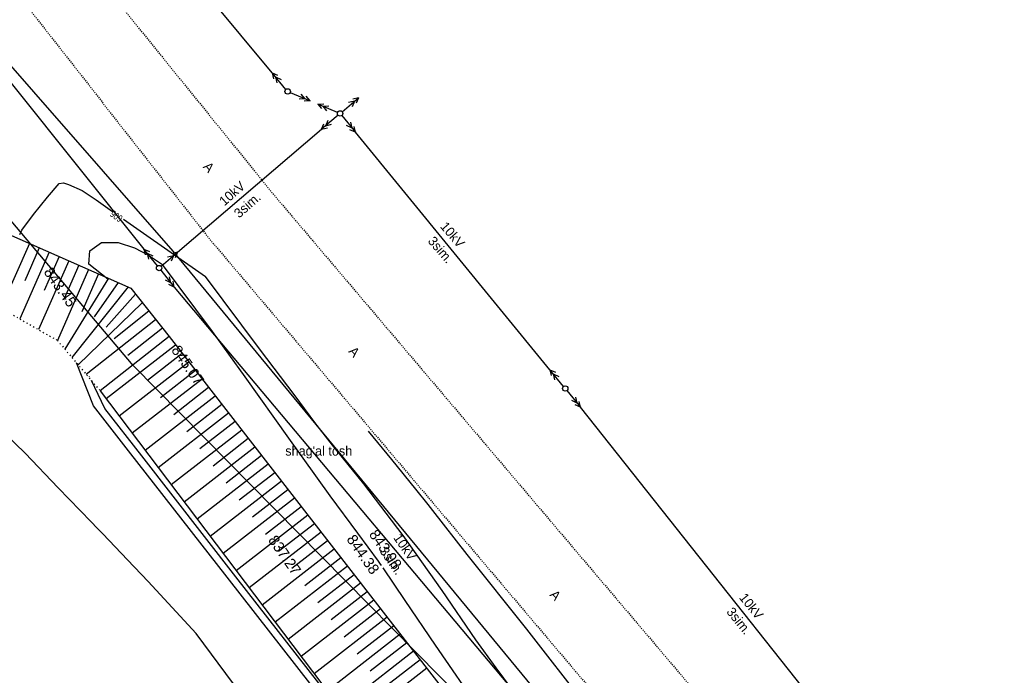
# Model space of a CAD drawing. Header units: millimetres. Extents: x 405709 to 406552, y 4254722 to 4255885.
# Tile 19 of 48: x 406237 to 406328, y 4255064 to 4255125. Entities that reach past the tile are written whole.
import ezdxf

# ---------------------------------------------------------------- set-up
doc = ezdxf.new("R2010")
doc.units = ezdxf.units.MM
doc.header["$LTSCALE"] = 0.5
for name, pattern in [('CONTI', [0]), ('Д_ТРОТ_ТРУБА', [3, 1.5, -1.5]), ('ДОРОГИ_СТРОЯЩ', [9, 8, -1]), ('Контура низ откосов  Штриховая 0.1-0.5 - - - - - - -', [0.6, 0.1, -0.5])]:
    doc.linetypes.add(name, pattern=pattern)
for name, color, linetype in [('(007) Здания', 7, 'Continuous'), ('(013) Газопровод', 30, 'ИК_Газопровод -------г--------'), ('(022) Возд. Линии', 7, 'Continuous'), ('(025) Дорога', 7, 'Continuous'), ('(031) Горизонтали', 42, 'Continuous'), ('(037) Контуры', 7, 'Continuous'), ('PI_OTDEFAULT', 172, 'CONTI')]:
    doc.layers.add(name, color=color, linetype=linetype)
doc.layers.add('(032) Горизонтали утолщенные', color=32, linetype='Continuous', lineweight=30)
doc.styles.add('BM-431', font='txt')
doc.styles.add('SHRFT', font='TXT', dxfattribs={"width": 3})
doc.styles.get("Standard").update_dxf_attribs({"font": 'arial.ttf'})
doc.linetypes.add('GAZ_VOZDUSH', pattern='A,1,-2,["~",Standard,S=3,R=0,X=-1.5,Y=-1.5],-1,10', length=14)
doc.linetypes.add('ИК_Газопровод -------г--------', pattern='A,9,-0.6,["Г",Standard,S=1.2,R=0,X=0,Y=-0.6],-1.2', length=10.8)

# ---------------------------------------------------------------- blocks, each defined once
blk = doc.blocks.new('strela1')
at = {"layer": '(022) Возд. Линии'}
for p, q in [((-2, 0), (-1.5, 0.25)), ((0, 0), (-2, 0)), ((-2, 0), (-1.5, -0.25)), ((-1.5, 0), (-1, 0.25)), ((-1.5, 0), (-1, -0.25))]:
    blk.add_line(p, q, dxfattribs=at)
blk = doc.blocks.new('strela2')
at = {"layer": '(022) Возд. Линии'}
for p, q in [((0, 0), (2, 0)), ((1.5, 0), (1, 0.25)), ((1.5, 0), (1, -0.25)), ((2, 0), (1.5, 0.25)), ((2, 0), (1.5, -0.25))]:
    blk.add_line(p, q, dxfattribs=at)
blk = doc.blocks.new('STOLB')
at = {"layer": '(022) Возд. Линии'}
blk.add_circle((0, 0), 0.25, dxfattribs=at)

msp = doc.modelspace()

# ---------------------------------------------------------------- hatches: boundary and pattern name
at = {"transparency": 33554687}
h = msp.add_hatch(dxfattribs=at)
h.set_pattern_fill('AR-HBONE', color=30, scale=0.005)
edge = h.paths.add_edge_path()
edge.add_line((406386.605, 4254899.202), (406388.733, 4254901.316))
edge.add_line((406182.571, 4255117.635), (406215.733, 4255080.214))
edge.add_line((406215.733, 4255080.214), (406248.837, 4255042.859))
edge.add_line((406248.837, 4255042.859), (406283.046, 4255007.734))
edge.add_line((406283.046, 4255007.734), (406318.267, 4254972.27))
edge.add_line((406318.267, 4254972.27), (406353.5, 4254936.793))
edge.add_line((406353.5, 4254936.793), (406388.733, 4254901.316))
edge.add_line((406388.733, 4254901.316), (406387.77, 4254900.359))
edge.add_line((406180.326, 4255115.645), (406213.488, 4255078.225))
edge.add_line((406213.488, 4255078.225), (406246.638, 4255040.816))
edge.add_line((406246.638, 4255040.816), (406280.907, 4255005.631))
edge.add_line((406280.907, 4255005.631), (406316.138, 4254970.156))
edge.add_line((406316.138, 4254970.156), (406351.372, 4254934.679))
edge.add_line((406351.372, 4254934.679), (406386.605, 4254899.202))
edge.add_line((406386.605, 4254899.202), (406386.921, 4254899.516))
edge.add_line((406182.571, 4255117.635), (406157.361, 4255152.307))
edge.add_line((406157.361, 4255152.307), (406147.036, 4255171.925))
edge.add_line((406147.036, 4255171.925), (406133.069, 4255198.46))
edge.add_line((406133.069, 4255198.46), (406131.101, 4255203.63))
edge.add_line((406131.101, 4255203.63), (406113.309, 4255250.394))
edge.add_line((406113.309, 4255250.394), (406102.625, 4255278.476))
edge.add_line((406102.625, 4255278.476), (406096.599, 4255297.625))
edge.add_line((406096.599, 4255297.625), (406081.876, 4255347.096))
edge.add_line((406081.876, 4255347.096), (406078.091, 4255359.836))
edge.add_line((406078.091, 4255359.836), (406072.139, 4255402.38))
edge.add_line((406072.139, 4255402.38), (406041.044, 4255445.313))
edge.add_line((406041.044, 4255445.313), (405903.099, 4255619.54))
edge.add_line((405903.099, 4255619.54), (405828.481, 4255714.884))
edge.add_line((405828.481, 4255714.884), (405791.314, 4255762.15))
edge.add_line((405788.956, 4255760.296), (405791.314, 4255762.15))
edge.add_line((405826.12, 4255713.033), (405788.956, 4255760.296))
edge.add_line((405900.742, 4255617.684), (405826.12, 4255713.033))
edge.add_line((406038.652, 4255443.501), (405900.742, 4255617.684))
edge.add_line((406069.271, 4255401.225), (406038.652, 4255443.501))
edge.add_line((406075.152, 4255359.198), (406069.271, 4255401.225))
edge.add_line((406079, 4255346.24), (406075.152, 4255359.198))
edge.add_line((406093.73, 4255296.746), (406079, 4255346.24))
edge.add_line((406099.789, 4255277.491), (406093.73, 4255296.746))
edge.add_line((406110.505, 4255249.327), (406099.789, 4255277.491))
edge.add_line((406128.297, 4255202.562), (406110.505, 4255249.327))
edge.add_line((406130.33, 4255197.223), (406128.297, 4255202.562))
edge.add_line((406144.381, 4255170.527), (406130.33, 4255197.223))
edge.add_line((406154.815, 4255150.702), (406144.381, 4255170.527))
edge.add_line((406180.326, 4255115.645), (406154.815, 4255150.702))

# ---------------------------------------------------------------- linework, layer by layer
at = {"layer": '(007) Здания'}
for points in [[(406073.307, 4255403.779), (406104.827, 4255339.749), (406104.827, 4255339.749), (406110.587, 4255326.849), (406110.587, 4255326.849), (406120.257, 4255292.989), (406120.137, 4255270.729), (406125.397, 4255256.779), (406131.617, 4255253.709), (406136.297, 4255250.549), (406140.947, 4255244.029), (406160.707, 4255221.579), (406177.327, 4255191.849), (406191.467, 4255151.079), (406198.167, 4255138.089), (406207.977, 4255122.979), (406226.817, 4255109.479), (406247.447, 4255100.389), (406250.984, 4255095.9)], [(406250.984, 4255095.9), (406286.737, 4255049.889), (406295.757, 4255039.999), (406311.957, 4255022.029), (406318.687, 4255015.219), (406318.687, 4255015.219), (406325.407, 4255008.739), (406325.407, 4255008.739), (406355.767, 4254964.109), (406378.147, 4254935.739), (406378.147, 4254935.739), (406384.767, 4254938.499), (406399.167, 4254921.379), (406440.917, 4254875.769), (406458.227, 4254855.979), (406458.227, 4254855.979), (406458.227, 4254855.979), (406490.127, 4254821.649), (406504.297, 4254810.779), (406507.173, 4254808.849), (406527.727, 4254795.059), (406532.94, 4254789.088)]]:
    msp.add_lwpolyline(points, dxfattribs=at)
at = {"layer": '(007) Здания', "color": 1, "linetype": 'Continuous', "elevation": 611.801}
msp.add_lwpolyline([(406210.841, 4255138.304), (406184.768, 4255118.081), (406184.768, 4255118.073), (406197.371, 4255102.119), (406210.235, 4255086.373), (406223.377, 4255070.858), (406254.775, 4255039.01), (406278.254, 4255062.193), (406247.663, 4255093.235), (406235.14, 4255108.039), (406222.872, 4255123.059), (406210.856, 4255138.288)], close=True, dxfattribs=at)
at = {"layer": '(013) Газопровод', "linetype": 'GAZ_VOZDUSH', "ltscale": 0.1, "flags": 128}
msp.add_lwpolyline([(405795.032, 4255855.358), (405794.965, 4255851.089), (405820.825, 4255796.919), (405845.737, 4255767.599), (405853.407, 4255759.449), (405874.177, 4255735.379), (405882.957, 4255723.389), (405901.149, 4255702.244), (405920.913, 4255680.446), (405929.377, 4255670.519), (405950.6, 4255645.324), (405988.506, 4255596.321), (406006.917, 4255570.939), (406043.149, 4255533.409), (406106.987, 4255462.669), (406127.107, 4255440.509), (406140.447, 4255362.659), (406150.767, 4255332.259), (406131.037, 4255325.589), (406156.057, 4255257.255), (406178.567, 4255199.289), (406192.407, 4255173.249), (406214.317, 4255146.799), (406218.807, 4255141.039), (406251.337, 4255103.819), (406291.847, 4255054.699), (406335.567, 4255005.629), (406337.087, 4255003.969), (406368.267, 4254969.819), (406407.117, 4254927.019), (406445.967, 4254886.799), (406445.967, 4254886.799), (406470.207, 4254860.189), (406472.017, 4254861.829), (406531.407, 4254800.609), (406536.733, 4254795.119)], dxfattribs=at)
at = {"layer": '(022) Возд. Линии'}
for points, elevation in [([(406260.546, 4255120.36), (406234.986, 4255151.07)], 605.703), ([(406212.333, 4255149.45), (406248.662, 4255104.016)], 606.604), ([(406251.778, 4255103.72), (406265.136, 4255115.128)], 606.652), ([(406286.3, 4255092.831), (406268.272, 4255114.848)], -6.22), ([(406251.473, 4255100.5), (406288.712, 4255056.176)], 606.652), ([(406321.437, 4255048.633), (406289.152, 4255089.348)], -6.63)]:
    msp.add_lwpolyline(points, dxfattribs=dict(at, elevation=elevation))
at = {"layer": '(025) Дорога', "linetype": 'Д_ТРОТ_ТРУБА', "ltscale": 0.1, "flags": 128}
for points in [[(405782.714, 4255860.237), (405783.467, 4255854.009), (405787.357, 4255836.299), (405796.387, 4255813.919), (405808.627, 4255795.739), (405843.717, 4255753.069), (405862.857, 4255731.199), (405891.097, 4255699.229), (405914.157, 4255672.749), (405943.537, 4255638.219), (405980.327, 4255590.229), (406010.067, 4255552.289), (406064.577, 4255491.749), (406108.757, 4255440.899), (406113.177, 4255434.059), (406118.117, 4255421.019), (406120.847, 4255408.439), (406126.977, 4255365.989), (406137.207, 4255327.489), (406160.857, 4255259.219), (406178.707, 4255213.809), (406200.097, 4255174.459), (406222.737, 4255145.749), (406254.787, 4255104.899), (406294.707, 4255057.739), (406338.637, 4255007.089), (406369.807, 4254978.529), (406414.237, 4254934.909), (406453.887, 4254898.609), (406488.527, 4254862.469), (406540.017, 4254812.339), (406547.477, 4254805.076)], [(405792.411, 4255859.925), (405792.617, 4255857.579), (405794.347, 4255837.839), (405802.997, 4255818.099), (405814.957, 4255799.589), (405842.787, 4255764.929), (405849.207, 4255758.389), (405869.347, 4255735.769), (405896.647, 4255703.709), (405919.567, 4255678.089), (405948.627, 4255643.749), (405986.027, 4255594.959), (406015.497, 4255556.649), (406069.887, 4255496.469), (406113.847, 4255444.769), (406118.737, 4255436.369), (406128.097, 4255410.099), (406133.827, 4255367.759), (406143.437, 4255331.109), (406167.007, 4255262.319), (406185.657, 4255218.649), (406206.367, 4255178.479), (406227.337, 4255150.259), (406260.627, 4255109.139), (406299.967, 4255062.749), (406343.977, 4255012.439), (406373.417, 4254985.149), (406419.047, 4254940.389), (406457.257, 4254905.719), (406493.927, 4254868.269), (406544.007, 4254818.779), (406552.146, 4254810.736)]]:
    msp.add_lwpolyline(points, dxfattribs=at)
at = {"layer": '(031) Горизонтали'}
for points in [[(406245.303, 4255101.215, 605.5), (406245.303, 4255101.215, 605.5), (406243.547, 4255102.619, 606.5), (406243.637, 4255103.839, 606.5), (406244.737, 4255104.619, 606.5), (406246.257, 4255104.639, 606.5), (406247.797, 4255104.129, 606.5), (406249.097, 4255103.439, 606.5), (406250.389, 4255102.573, 606.5)], [(406270.697, 4255074.669, 606.5), (406270.547, 4255074.879, 606.5), (406270.397, 4255075.089, 606.5), (406268.487, 4255077.669, 606.5), (406265.917, 4255081.129, 606.5), (406262.097, 4255086.489, 606.5), (406258.057, 4255092.169, 606.5), (406255.017, 4255096.359, 606.5), (406250.389, 4255102.573, 606.5)], [(406269.917, 4255056.219, 599.5), (406265.457, 4255061.939, 599.5), (406256.377, 4255073.589, 599.5), (406247.237, 4255085.319, 599.5), (406243.997, 4255089.479, 599.5), (406242.398, 4255093.472, 599.5)], [(406243.607, 4255092.199, 600.5), (406243.597, 4255092.219, 600.5)], [(406244.837, 4255077.609, 599.5), (406244.317, 4255078.149, 599.5), (406243.767, 4255078.719, 599.5), (406240.717, 4255081.889, 599.5), (406237.637, 4255085.079, 599.5), (406233.97, 4255088.626, 599.5), (406233.847, 4255089.359, 599.5)], [(406291.657, 4255054.899, 605.5), (406291.677, 4255054.949, 605.5), (406292.197, 4255055.629, 605.5), (406292.627, 4255056.569, 605.5), (406292.287, 4255057.969, 605.5), (406289.707, 4255061.679, 605.5), (406284.167, 4255068.779, 605.5), (406278.637, 4255075.709, 605.5), (406275.447, 4255079.769, 605.5), (406275.027, 4255080.329, 605.5), (406273.867, 4255081.769, 605.5), (406271.637, 4255084.509, 605.5), (406269.487, 4255087.139, 605.5)], [(406191.047, 4255029.229, 599.5), (406192.367, 4255029.829, 599.5), (406197.637, 4255032.179, 599.5), (406204.407, 4255035.189, 599.5), (406210.867, 4255038.059, 599.5), (406216.027, 4255040.339, 599.5), (406219.407, 4255041.839, 599.5), (406221.957, 4255042.949, 599.5), (406224.737, 4255044.129, 599.5), (406228.117, 4255045.539, 599.5), (406232.057, 4255047.209, 599.5), (406235.877, 4255048.839, 599.5), (406238.927, 4255050.189, 599.5), (406241.447, 4255051.629, 599.5), (406243.897, 4255053.539, 599.5), (406246.787, 4255055.719, 599.5), (406250.437, 4255057.839, 599.5), (406254.167, 4255059.619, 599.5), (406256.887, 4255061.119, 599.5), (406256.977, 4255063.699, 599.5), (406253.517, 4255068.359, 599.5), (406249.057, 4255073.189, 599.5), (406247.127, 4255075.199, 599.5), (406244.837, 4255077.609, 599.5)], [(406287.747, 4255050.329, 606.5), (406286.917, 4255051.129, 606.5), (406285.977, 4255052.469, 606.5), (406283.747, 4255055.669, 606.5), (406279.867, 4255061.229, 606.5), (406275.697, 4255067.289, 606.5), (406272.887, 4255071.439, 606.5), (406270.847, 4255074.449, 606.5)]]:
    msp.add_polyline3d(points, dxfattribs=at)
at = {"layer": '(032) Горизонтали утолщенные'}
for points in [[(406237.167, 4255105.379, 606), (406237.327, 4255105.779, 606), (406238.427, 4255107.229, 606), (406239.707, 4255108.819, 606), (406240.808, 4255110.086, 606), (406241.207, 4255110.171, 606), (406241.659, 4255110.012, 606)], [(406241.659, 4255110.012, 606), (406242.937, 4255109.459, 606)], [(406242.937, 4255109.459, 606), (406244.217, 4255108.579, 606), (406245.747, 4255107.509, 606)], [(406246.777, 4255106.789, 606), (406248.307, 4255105.719, 606), (406254.37, 4255101.485, 606)], [(406282.727, 4255063.269, 606), (406281.307, 4255065.199, 606), (406279.427, 4255067.799, 606), (406276.297, 4255072.349, 606), (406272.707, 4255077.469, 606), (406269.047, 4255082.249, 606), (406266.157, 4255085.839, 606), (406264.517, 4255087.939, 606), (406262.667, 4255090.409, 606), (406259.387, 4255094.779, 606), (406254.37, 4255101.485, 606)], [(406270.717, 4255056.269, 600), (406269.197, 4255058.219, 600), (406265.867, 4255062.499, 600), (406257.187, 4255073.629, 600), (406248.457, 4255084.839, 600), (406245.027, 4255089.249, 600), (406243.783, 4255091.838, 600)]]:
    msp.add_polyline3d(points, dxfattribs=at)
at = {"layer": '(037) Контуры', "linetype": 'Контура низ откосов  Штриховая 0.1-0.5 - - - - - - -'}
msp.add_lwpolyline([(406057.857, 4255411.099), (406087.337, 4255361.839), (406097.467, 4255321.679), (406101.957, 4255317.979), (406113.827, 4255292.649), (406115.427, 4255262.959), (406126.617, 4255249.859), (406127.797, 4255243.469), (406131.994, 4255241.478), (406148.877, 4255226.759), (406171.617, 4255189.759), (406184.247, 4255149.739), (406184.157, 4255145.599), (406186.737, 4255137.159), (406198.627, 4255122.709), (406213.177, 4255111.279), (406240.647, 4255095.539), (406244.602, 4255090.871)], dxfattribs=at)
for p, q in [((406238.045, 4255104.532), (406235.406, 4255098.542)), ((406239.874, 4255103.726), (406237.15, 4255097.543)), ((406238.959, 4255104.129), (406237.618, 4255101.086)), ((406240.788, 4255103.323), (406239.405, 4255100.183)), ((406241.703, 4255102.92), (406238.893, 4255096.544)), ((406242.617, 4255102.517), (406241.191, 4255099.281)), ((406243.532, 4255102.114), (406240.639, 4255095.549)), ((406244.446, 4255101.711), (406242.902, 4255098.206)), ((406245.361, 4255101.308), (406241.325, 4255094.739)), ((406246.275, 4255100.905), (406244.055, 4255097.729)), ((406247.19, 4255100.502), (406241.978, 4255093.968)), ((406247.892, 4255099.825), (406245.169, 4255096.78)), ((406248.51, 4255099.04), (406242.566, 4255093.274)), ((406249.129, 4255098.255), (406245.896, 4255095.707)), ((406249.747, 4255097.47), (406243.309, 4255092.396)), ((406250.366, 4255096.685), (406247.161, 4255094.159)), ((406250.984, 4255095.9), (406244.602, 4255090.871))]:
    msp.add_line(p, q)
at = {"linetype": 'Continuous'}
for p, q in [((406251.597, 4255095.112), (406245.171, 4255090.118)), ((406252.21, 4255094.323), (406248.992, 4255091.823)), ((406252.823, 4255093.535), (406246.376, 4255088.525)), ((406253.435, 4255092.746), (406250.207, 4255090.238)), ((406254.048, 4255091.958), (406247.581, 4255086.932)), ((406254.661, 4255091.169), (406251.422, 4255088.653)), ((406255.273, 4255090.381), (406248.786, 4255085.339)), ((406256.499, 4255088.804), (406249.991, 4255083.747)), ((406255.886, 4255089.592), (406252.637, 4255087.068)), ((406257.112, 4255088.015), (406253.852, 4255085.483)), ((406257.724, 4255087.227), (406251.196, 4255082.154)), ((406258.337, 4255086.438), (406255.067, 4255083.898)), ((406258.95, 4255085.65), (406252.4, 4255080.561)), ((406259.562, 4255084.861), (406256.283, 4255082.313)), ((406260.175, 4255084.072), (406253.605, 4255078.968)), ((406260.788, 4255083.284), (406257.498, 4255080.728)), ((406261.401, 4255082.495), (406254.81, 4255077.375)), ((406262.013, 4255081.707), (406258.713, 4255079.143)), ((406262.626, 4255080.918), (406256.015, 4255075.782)), ((406263.239, 4255080.13), (406259.928, 4255077.558)), ((406263.851, 4255079.341), (406257.22, 4255074.189)), ((406265.077, 4255077.764), (406258.425, 4255072.596)), ((406264.464, 4255078.553), (406261.143, 4255075.972)), ((406265.69, 4255076.976), (406262.359, 4255074.387)), ((406266.302, 4255076.187), (406259.63, 4255071.003)), ((406266.915, 4255075.399), (406263.574, 4255072.802)), ((406267.528, 4255074.61), (406260.835, 4255069.41)), ((406268.14, 4255073.822), (406264.789, 4255071.217)), ((406268.753, 4255073.033), (406262.04, 4255067.817)), ((406269.979, 4255071.456), (406263.245, 4255066.224)), ((406269.366, 4255072.245), (406266.004, 4255069.632)), ((406270.591, 4255070.668), (406267.219, 4255068.047)), ((406271.204, 4255069.879), (406264.45, 4255064.631)), ((406271.817, 4255069.091), (406268.434, 4255066.462)), ((406272.429, 4255068.302), (406265.655, 4255063.038)), ((406273.042, 4255067.514), (406269.65, 4255064.877)), ((406273.655, 4255066.725), (406266.86, 4255061.445)), ((406274.267, 4255065.936), (406270.865, 4255063.292)), ((406274.88, 4255065.148), (406268.064, 4255059.852))]:
    msp.add_line(p, q, dxfattribs=at)
msp.add_lwpolyline([(406244.602, 4255090.871), (406298.277, 4255019.909), (406319.347, 4255003.119), (406350.447, 4254959.319), (406379.577, 4254921.429), (406469.797, 4254826.359), (406527.837, 4254786.959), (406530.646, 4254784.126)], dxfattribs=at)

# ---------------------------------------------------------------- block references
at = {"layer": '(022) Возд. Линии'}
for name, p, rotation in [('strela1', (406261.826, 4255118.823, 605.703), 309.7706896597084), ('STOLB', (406261.987, 4255118.629, 605.703), 337.2296912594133), ('strela2', (406262.217, 4255118.532, 605.703), 337.2296912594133), ('strela1', (406267.039, 4255116.753, 605.739), 220.4970938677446), ('strela1', (406266.615, 4255116.687, 605.739), 337.2296912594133), ('strela2', (406266.657, 4255116.427, 605.739), 220.4970938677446), ('STOLB', (406266.847, 4255116.589, 605.739), 220.4970938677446), ('STOLB', (406266.847, 4255116.589, 605.739), 337.2296912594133), ('strela2', (406267.005, 4255116.395, 605.739), 309.3164067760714), ('strela2', (406249.911, 4255102.454, 606.652), 128.6455327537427), ('strela2', (406250.257, 4255102.421, 606.652), 40.50207669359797), ('STOLB', (406250.067, 4255102.259, 606.652), 128.6455327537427), ('strela1', (406250.224, 4255102.062, 606.652), 128.6455327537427), ('strela1', (406287.567, 4255091.284, -6.22), 309.3114239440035), ('STOLB', (406287.727, 4255091.089, -6.22), 309.3114239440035), ('strela2', (406287.885, 4255090.895, -6.22), 309.3114239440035)]:
    msp.add_blockref(name, p, dxfattribs=dict(at, rotation=rotation))

# ---------------------------------------------------------------- texts
at = {"layer": '(022) Возд. Линии', "style": 'BM-431'}
for s, rotation, p in [('10kV', 41.36996, (406256.118, 4255107.966, 1826.306)), ('3sim.', 41.36996, (406257.486, 4255106.84, 1826.306)), ('10kV', 310.6354, (406276.072, 4255106.078, 1213.434)), ('3sim.', 310.6354, (406274.928, 4255104.725, 1213.434)), ('10kV', 304.75613, (406271.742, 4255077.246, 1826.306)), ('3sim.', 304.75613, (406270.465, 4255076.017, 1826.306)), ('10kV', 309.00542, (406303.797, 4255071.676, 1213.024)), ('3sim.', 309.00542, (406302.614, 4255070.355, 1213.024))]:
    msp.add_text(s, height=0.875, rotation=rotation, dxfattribs=at).set_placement(p)
at = {"layer": '(025) Дорога', "linetype": 'ДОРОГИ_СТРОЯЩ', "style": 'BM-431'}
for p in [(406254.095, 4255111.608), (406267.576, 4255094.49), (406286.23, 4255071.917)]:
    msp.add_text('A', height=0.875, rotation=312.33825, dxfattribs=at).set_placement(p)
at = {"layer": '(032) Горизонтали утолщенные', "style": 'SHRFT', "width": 0.75}
msp.add_text('606', height=0.6562, rotation=145.10242, dxfattribs=at).set_placement((406246.758, 4255107.003, 606))
at = {"layer": '(037) Контуры', "color": 0, "linetype": 'ByBlock', "style": 'BM-431'}
msp.add_text("shag'al tosh", height=0.875, dxfattribs=at).set_placement((406261.764, 4255084.864, 606.652))
at = {"layer": 'PI_OTDEFAULT', "color": 250, "ltscale": 3, "style": 'BM-431'}
for s, p in [('843.45', (406239.318, 4255101.881)), ('845.07', (406251.148, 4255094.641)), ('843.98', (406269.478, 4255077.561)), ('837.27', (406260.128, 4255077.031)), ('844.38', (406267.398, 4255077.101))]:
    msp.add_text(s, height=1, rotation=305, dxfattribs=at).set_placement(p)

doc.saveas('drawing.dxf')
